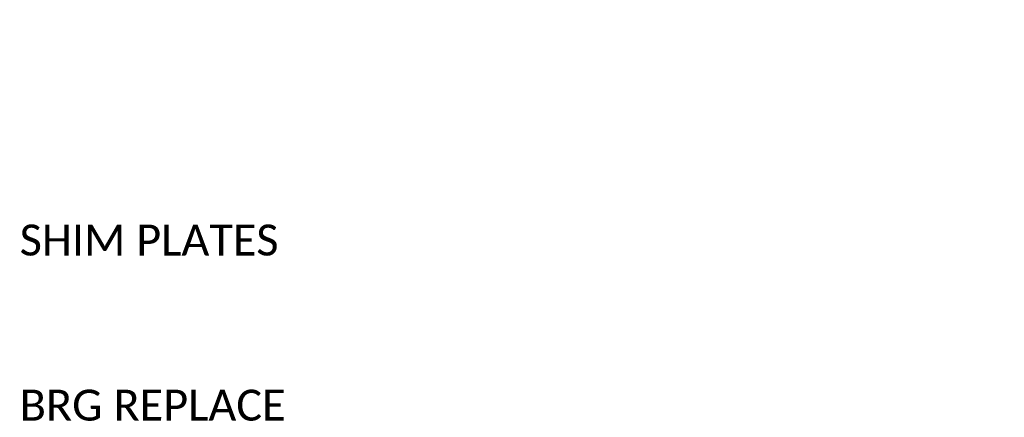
# Model space of a CAD drawing. Extents: x -10 to 131, y -10 to 22.
# Tile 11 of 11: x 23.19 to 41.09, y 4.25 to 11.47. Entities that reach past the tile are written whole.
import ezdxf

# ---------------------------------------------------------------- set-up
doc = ezdxf.new("R2010")
doc.units = 0
doc.header["$MEASUREMENT"] = 0
doc.layers.add('B_ANNO_TEXT', color=7, linetype='Continuous', lineweight=18)
doc.styles.add('Annotative', font='calibri.ttf', dxfattribs={"height": 0.0625})

# ---------------------------------------------------------------- blocks, each defined once
blk = doc.blocks.new('*U98')
at = {"layer": 'B_ANNO_TEXT', "insert": (33.4995, 13.9998), "char_height": 0.562491, "width": 8.846563, "attachment_point": 4, "line_spacing_factor": 0.8, "style": 'Annotative'}
blk.add_mtext('BRG REPLACE', dxfattribs=at)
blk = doc.blocks.new('*U246')
at = {"layer": 'B_ANNO_TEXT', "insert": (33.4995, 16.9997), "char_height": 0.562491, "width": 7.930778, "attachment_point": 4, "line_spacing_factor": 0.8, "style": 'Annotative'}
blk.add_mtext('SHIM PLATES', dxfattribs=at)

msp = doc.modelspace()

# ---------------------------------------------------------------- block references
msp.add_blockref('*U98', (-10.309, -9.534))

# ---------------------------------------------------------------- next in the draw order: block references
msp.add_blockref('*U246', (-10.309, -9.534))

doc.saveas('drawing.dxf')
